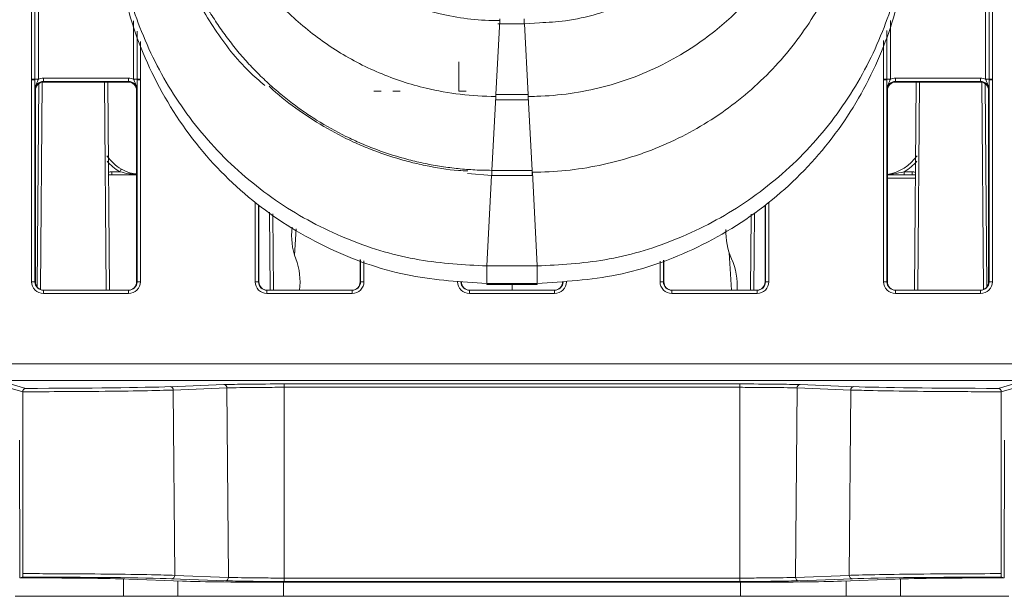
# Model space of a CAD drawing. Header units: millimetres. Extents: x 0 to 2100, y 0 to 1485.
# Tile 5 of 67: x 498 to 556, y 268 to 302. Entities that reach past the tile are written whole.
import ezdxf

# ---------------------------------------------------------------- set-up
doc = ezdxf.new("R2010")
doc.units = ezdxf.units.MM
doc.header["$LTSCALE"] = 5

msp = doc.modelspace()

# ---------------------------------------------------------------- linework, layer by layer
at = {"color": 7, "linetype": 'Continuous', "lineweight": 15}
for p, q in [((498.227, 298.319), (498.227, 308.015)), ((498.427, 308.013), (498.427, 298.317)), ((498.627, 308.012), (498.627, 298.315)), ((554.776, 298.315), (554.776, 308.012)), ((554.976, 298.317), (554.976, 308.013)), ((555.176, 308.015), (555.176, 298.319)), ((525.741, 297.405), (525.974, 301.789)), ((525.856, 301.605), (525.977, 301.594)), ((525.977, 301.594), (527.427, 301.594)), ((527.427, 301.594), (528.327, 301.663)), ((523.552, 297.61), (523.552, 299.35)), ((498.227, 298.271), (498.227, 298.319)), ((498.227, 286.303), (498.227, 298.271)), ((498.427, 298.317), (498.427, 298.269)), ((498.427, 298.269), (498.427, 286.301)), ((498.931, 298.183), (498.931, 298.384)), ((498.931, 298.384), (503.973, 298.384)), ((503.973, 298.183), (503.973, 298.384)), ((504.476, 298.269), (504.476, 298.317)), ((504.476, 286.301), (504.476, 298.269)), ((504.676, 298.319), (504.676, 298.271)), ((504.676, 298.271), (504.676, 286.303)), ((548.727, 298.271), (548.727, 298.319)), ((548.727, 286.303), (548.727, 298.271)), ((548.927, 298.317), (548.927, 298.269)), ((548.927, 298.269), (548.927, 286.301)), ((549.431, 298.183), (549.431, 298.384)), ((549.431, 298.384), (554.473, 298.384)), ((554.473, 298.183), (554.473, 298.384)), ((554.976, 298.269), (554.976, 298.317)), ((554.976, 286.301), (554.976, 298.269)), ((555.176, 298.319), (555.176, 298.271)), ((555.176, 298.271), (555.176, 286.303)), ((498.452, 297.641), (498.431, 297.683)), ((498.452, 297.641), (498.452, 286.301)), ((498.553, 285.999), (498.658, 298.046)), ((503.973, 298.183), (498.931, 298.183)), ((498.931, 298.183), (498.952, 298.141)), ((503.952, 298.141), (498.952, 298.141)), ((502.744, 298.141), (502.852, 285.801)), ((503.952, 298.141), (503.973, 298.183)), ((504.473, 297.683), (504.452, 297.641)), ((504.452, 297.641), (504.452, 286.301)), ((548.952, 297.641), (548.931, 297.683)), ((548.952, 286.301), (548.952, 297.641)), ((554.473, 298.183), (549.431, 298.183)), ((549.431, 298.183), (549.452, 298.141)), ((554.452, 298.141), (549.452, 298.141)), ((550.551, 285.801), (550.659, 298.141)), ((554.452, 298.141), (554.473, 298.183)), ((554.745, 298.046), (554.85, 285.999)), ((554.973, 297.683), (554.952, 297.641)), ((554.952, 286.301), (554.952, 297.641)), ((518.942, 297.61), (518.515, 297.61)), ((520.072, 297.61), (519.644, 297.61)), ((523.979, 297.61), (523.552, 297.61)), ((525.503, 292.91), (525.735, 297.295)), ((525.738, 297.405), (525.741, 297.405)), ((525.738, 297.1), (525.738, 297.405)), ((525.738, 297.1), (527.665, 297.1)), ((527.662, 297.405), (525.741, 297.405)), ((527.662, 297.405), (527.665, 297.405)), ((527.665, 297.1), (527.665, 297.405)), ((527.901, 292.91), (527.668, 297.295)), ((504.452, 292.642), (502.792, 292.642)), ((502.974, 292.827), (503.452, 292.827)), ((502.974, 292.642), (502.974, 292.827)), ((524.069, 292.731), (525.5, 292.605)), ((525.5, 292.91), (525.503, 292.91)), ((525.5, 292.605), (527.904, 292.605)), ((527.901, 292.91), (525.503, 292.91)), ((527.901, 292.91), (527.904, 292.91)), ((527.904, 292.605), (527.904, 292.91)), ((528.202, 287.237), (527.907, 292.801)), ((548.952, 292.642), (550.611, 292.642)), ((549.952, 292.827), (550.429, 292.827)), ((549.952, 292.642), (549.952, 292.827)), ((550.429, 292.642), (550.429, 292.827)), ((511.702, 290.847), (511.702, 286.301)), ((541.702, 286.301), (541.702, 290.802)), ((512.525, 290.317), (512.565, 285.801)), ((540.839, 285.801), (540.878, 290.26)), ((513.815, 287.88), (513.91, 289.443)), ((539.716, 285.801), (539.581, 288.014)), ((517.702, 286.301), (517.702, 287.616)), ((528.202, 287.237), (525.202, 287.237)), ((525.202, 286.203), (525.202, 287.237)), ((528.202, 286.203), (528.202, 287.237)), ((535.702, 287.591), (535.702, 286.301)), ((498.427, 286.301), (498.452, 286.301)), ((504.452, 286.301), (504.476, 286.301)), ((511.677, 286.301), (511.702, 286.301)), ((517.702, 286.301), (517.726, 286.301)), ((528.202, 286.203), (525.202, 286.203)), ((528.202, 286.16), (525.202, 286.16)), ((525.202, 286.147), (525.202, 286.16)), ((525.202, 286.147), (528.202, 286.147)), ((526.702, 286.147), (526.702, 285.801)), ((528.202, 286.147), (528.202, 286.16)), ((535.677, 286.301), (535.702, 286.301)), ((541.702, 286.301), (541.726, 286.301)), ((548.927, 286.301), (548.952, 286.301)), ((554.952, 286.301), (554.976, 286.301)), ((498.927, 285.603), (498.927, 285.801)), ((498.927, 285.801), (503.976, 285.801)), ((503.976, 285.603), (498.927, 285.603)), ((503.976, 285.603), (503.976, 285.801)), ((512.177, 285.603), (512.177, 285.801)), ((512.177, 285.801), (517.226, 285.801)), ((517.226, 285.603), (512.177, 285.603)), ((517.226, 285.603), (517.226, 285.801)), ((524.177, 285.801), (529.226, 285.801)), ((524.177, 285.801), (524.177, 285.603)), ((529.226, 285.603), (524.177, 285.603)), ((529.226, 285.801), (529.226, 285.603)), ((536.177, 285.603), (536.177, 285.801)), ((536.177, 285.801), (541.226, 285.801)), ((541.226, 285.603), (536.177, 285.603)), ((541.226, 285.603), (541.226, 285.801)), ((549.427, 285.603), (549.427, 285.801)), ((549.427, 285.801), (554.476, 285.801)), ((554.476, 285.603), (549.427, 285.603)), ((554.476, 285.603), (554.476, 285.801)), ((425.237, 281.44), (628.166, 281.44)), ((628.166, 280.449), (425.237, 280.449)), ((496.887, 280.262), (497.888, 279.976)), ((506.44, 280.078), (509.628, 280.198)), ((513.202, 280.238), (540.202, 280.238)), ((513.202, 280.238), (513.202, 280.039)), ((540.202, 280.238), (540.202, 280.039)), ((543.776, 280.198), (546.964, 280.078)), ((555.515, 279.976), (556.516, 280.262)), ((497.701, 279.773), (496.688, 280.062)), ((497.701, 279.778), (497.701, 279.773)), ((497.701, 279.773), (497.706, 268.988)), ((509.809, 280), (506.621, 279.88)), ((506.621, 279.88), (506.708, 268.885)), ((509.809, 280), (509.898, 268.765)), ((513.202, 280.039), (513.202, 268.727)), ((540.202, 280.039), (513.202, 280.039)), ((540.202, 280.039), (540.202, 268.727)), ((543.595, 280), (543.506, 268.765)), ((546.782, 279.88), (543.595, 280)), ((546.782, 279.88), (546.695, 268.885)), ((555.697, 268.988), (555.703, 279.773)), ((556.716, 280.062), (555.703, 279.773)), ((555.703, 279.773), (555.703, 279.778)), ((497.519, 276.895), (497.523, 268.738)), ((555.88, 268.738), (555.884, 276.895)), ((497.694, 268.787), (497.523, 268.738)), ((503.991, 268.662), (507.181, 268.543)), ((509.717, 268.564), (506.527, 268.683)), ((506.708, 268.885), (509.898, 268.765)), ((513.202, 268.525), (513.202, 268.727)), ((513.202, 268.727), (540.202, 268.727)), ((540.202, 268.525), (513.202, 268.525)), ((513.202, 268.476), (540.202, 268.476)), ((540.202, 268.525), (540.202, 268.727)), ((543.506, 268.765), (546.695, 268.885)), ((546.877, 268.683), (543.687, 268.564)), ((546.223, 268.543), (549.413, 268.662)), ((555.88, 268.738), (555.709, 268.787)), ((497.252, 267.642), (503.675, 267.642)), ((503.675, 267.642), (506.9, 267.642)), ((506.9, 267.642), (513.165, 267.642)), ((513.165, 267.642), (540.238, 267.642)), ((540.238, 267.642), (546.503, 267.642)), ((546.503, 267.642), (549.729, 267.642)), ((549.729, 267.642), (556.152, 267.642))]:
    msp.add_line(p, q, dxfattribs=at)
at = {"color": 8, "linetype": 'Continuous', "lineweight": 15}
for p, q in [((504.276, 298.315), (504.276, 301.78)), ((525.977, 301.594), (525.977, 301.899)), ((527.427, 301.594), (527.427, 301.899)), ((549.127, 301.794), (549.127, 298.315)), ((504.476, 298.317), (504.476, 301.167)), ((527.662, 297.405), (527.44, 301.599)), ((548.927, 301.212), (548.927, 298.317)), ((548.727, 298.319), (548.727, 300.611)), ((504.676, 300.554), (504.676, 298.319)), ((498.859, 298.132), (498.752, 285.843)), ((502.652, 285.801), (502.544, 298.141)), ((550.859, 298.141), (550.751, 285.801)), ((554.652, 285.843), (554.545, 298.132)), ((525.202, 287.237), (525.487, 292.61)), ((525.5, 292.605), (525.5, 292.91)), ((550.609, 292.444), (548.952, 292.444)), ((511.477, 286.303), (511.477, 290.989)), ((511.677, 290.862), (511.677, 286.301)), ((541.726, 286.301), (541.726, 290.826)), ((541.926, 291.019), (541.926, 286.303)), ((512.365, 285.801), (512.324, 290.437)), ((541.079, 290.38), (541.039, 285.801)), ((517.726, 286.301), (517.726, 287.607)), ((517.926, 287.538), (517.926, 286.303)), ((535.477, 286.303), (535.477, 287.518)), ((535.677, 287.583), (535.677, 286.301)), ((503.675, 267.642), (503.667, 268.673)), ((506.9, 267.642), (506.893, 268.554)), ((513.165, 267.642), (513.165, 268.476)), ((540.238, 267.642), (540.238, 268.476)), ((546.503, 267.642), (546.51, 268.554)), ((549.729, 267.642), (549.737, 268.673))]:
    msp.add_line(p, q, dxfattribs=at)
at = {"color": 7, "linetype": 'Continuous', "lineweight": 15}
for centre, radius, start, end in [((498.276, 292.392), 5.927, 88.54048, 90.47395), ((498.277, 292.422), 5.849, 88.52467, 90.48406), ((498.578, 304.242), 5.927, 268.54048, 270.47395), ((504.325, 304.242), 5.927, 269.52605, 271.45952), ((504.627, 292.392), 5.927, 89.52605, 91.45952), ((504.627, 292.422), 5.849, 89.51594, 91.47533), ((548.776, 292.392), 5.927, 88.54048, 90.47395), ((548.777, 292.422), 5.849, 88.52467, 90.48406), ((549.078, 304.242), 5.927, 268.54048, 270.47395), ((554.825, 304.242), 5.927, 269.52605, 271.45952), ((555.127, 292.392), 5.927, 89.52605, 91.45952), ((555.127, 292.422), 5.849, 89.51594, 91.47533), ((504.843, 295.242), 2.6, 214.28508, 240.20198), ((548.56, 295.242), 2.6, 278.66417, 325.71492), ((504.843, 295.257), 2.8, 219.98336, 240.20198), ((504.548, 292.251), 1.238, 143.60023, 152.27183), ((548.56, 295.257), 2.8, 299.79802, 320.01664), ((517.638, 289.054), 4, 173.17276, 200.43256), ((543.382, 289.26), 4, 177.91256, 203.61607), ((510.142, 286.261), 4, 353.40238, 20.43256), ((536.052, 286.055), 4, 356.36533, 23.61607), ((498.277, 280.454), 5.849, 88.52467, 90.48406), ((504.627, 280.454), 5.849, 89.51594, 91.47533), ((511.527, 280.454), 5.849, 88.52467, 90.48406), ((517.877, 280.454), 5.849, 89.51594, 91.47533), ((535.527, 280.454), 5.849, 88.52467, 90.48406), ((541.877, 280.454), 5.849, 89.51594, 91.47533), ((548.777, 280.454), 5.849, 88.52467, 90.48406), ((555.127, 280.454), 5.849, 89.51594, 91.47533), ((509.616, 280.005), 0.193, 358.2872, 86.59189), ((543.787, 280.005), 0.193, 93.40811, 181.7128), ((506.428, 279.886), 0.193, 358.2872, 86.59189), ((546.975, 279.886), 0.193, 93.40811, 181.7128), ((506.515, 268.876), 0.193, 273.47344, 2.64281), ((509.705, 268.757), 0.193, 273.47344, 2.64281), ((543.699, 268.757), 0.193, 177.35719, 266.52656), ((546.888, 268.876), 0.193, 177.35719, 266.52656)]:
    msp.add_arc(centre, radius, start, end, dxfattribs=at)
at = {"color": 8, "linetype": 'Continuous', "lineweight": 15}
for centre, start, end in [((502.974, 292.427), 90, 117.25733), ((550.429, 292.427), 62.74267, 90)]:
    msp.add_arc(centre, 0.4, start, end, dxfattribs=at)
at = {"color": 7, "linetype": 'Continuous', "lineweight": 15}
for centre, major_axis, ratio, start_param, end_param in [((498.931, 297.684), (0.595, -0.368), 0.999915, 2.124401, 2.572762), ((503.973, 297.684), (0.595, 0.368), 0.999915, 0.56883, 1.017192), ((549.431, 297.684), (0.595, -0.368), 0.999915, 2.124401, 2.572762), ((554.473, 297.684), (0.595, 0.368), 0.999915, 0.56883, 1.017192), ((498.931, 297.683), (0.362, -0.345), 0.999832, 2.3335, 3.90422), ((498.952, 297.641), (0.425, -0.263), 0.999915, 2.124401, 3.695121), ((503.952, 297.641), (0.425, 0.263), 0.999915, 5.729657, 7.300377), ((503.973, 297.683), (0.362, 0.345), 0.999832, 5.520558, 7.091278), ((549.431, 297.683), (0.362, -0.345), 0.999832, 2.3335, 3.90422), ((549.452, 297.641), (0.425, -0.263), 0.999915, 2.124401, 3.695121), ((554.452, 297.641), (0.425, 0.263), 0.999915, 5.729657, 7.300377), ((554.473, 297.683), (0.362, 0.345), 0.999832, 5.520558, 7.091278), ((512.735, 289.211), (-0.033, 3.814), 0.052432, 1.271769, 1.570261), ((540.668, 289.211), (0.033, 3.814), 0.052432, 4.712924, 5.002772), ((498.927, 286.303), (0.595, 0.368), 0.999915, 2.588064, 4.158784), ((498.927, 286.301), (0.439, 0.24), 0.999873, 2.641898, 4.212618), ((498.952, 286.301), (0.425, 0.263), 0.999915, 2.588064, 4.158784), ((503.952, 286.301), (0.425, -0.263), 0.999915, 5.265994, 6.836714), ((503.976, 286.303), (0.595, -0.368), 0.999915, 5.265994, 6.836714), ((503.976, 286.301), (0.439, -0.24), 0.999873, 5.21216, 6.78288), ((512.177, 286.303), (0.595, 0.368), 0.999915, 2.588064, 4.158784), ((512.177, 286.301), (0.439, 0.24), 0.999873, 2.641898, 4.212618), ((512.202, 286.301), (0.425, 0.263), 0.999915, 2.588064, 4.158784), ((517.202, 286.301), (0.425, -0.263), 0.999915, 5.265994, 6.836714), ((517.226, 286.303), (0.595, -0.368), 0.999915, 5.265994, 6.836714), ((517.226, 286.301), (0.439, -0.24), 0.999873, 5.21216, 6.78288), ((524.177, 286.303), (0.595, 0.368), 0.999915, 2.588064, 4.158784), ((524.177, 286.301), (0.439, 0.24), 0.999873, 2.641898, 4.212618), ((524.202, 286.301), (0.425, 0.263), 0.999915, 2.588064, 4.158784), ((529.202, 286.301), (0.425, -0.263), 0.999915, 5.265994, 6.836714), ((529.226, 286.303), (0.595, -0.368), 0.999915, 5.265994, 6.836714), ((529.226, 286.301), (0.439, -0.24), 0.999873, 5.21216, 6.78288), ((536.177, 286.303), (0.595, 0.368), 0.999915, 2.588064, 4.158784), ((536.177, 286.301), (0.439, 0.24), 0.999873, 2.641898, 4.212618), ((536.202, 286.301), (0.425, 0.263), 0.999915, 2.588064, 4.158784), ((541.202, 286.301), (0.425, -0.263), 0.999915, 5.265994, 6.836714), ((541.226, 286.303), (0.595, -0.368), 0.999915, 5.265994, 6.836714), ((541.226, 286.301), (0.439, -0.24), 0.999873, 5.21216, 6.78288), ((549.427, 286.303), (0.595, 0.368), 0.999915, 2.588064, 4.158784), ((549.427, 286.301), (0.439, 0.24), 0.999873, 2.641898, 4.212618), ((549.452, 286.301), (0.425, 0.263), 0.999915, 2.588064, 4.158784), ((554.452, 286.301), (0.425, -0.263), 0.999915, 5.265994, 6.836714), ((554.476, 286.303), (0.595, -0.368), 0.999915, 5.265994, 6.836714), ((554.476, 286.301), (0.439, -0.24), 0.999873, 5.21216, 6.78288), ((513.202, 280.169), (3.943, 0), 0.017455, 1.570796, 2.705398), ((540.202, 280.169), (3.943, 0), 0.017455, 0.436194, 1.570796), ((497.202, 280.154), (10.192, 0), 0.017455, 4.779781, 5.846991), ((556.202, 280.154), (10.192, 0), 0.017455, 3.577787, 4.644996), ((497.202, 268.607), (7.491, 0), 0.017455, 0.43647, 1.52785), ((497.202, 268.607), (10.29, 0), 0.017455, 0.43647, 1.522898), ((513.202, 268.592), (6.644, 0), 0.017455, 3.578063, 4.712389), ((513.202, 268.592), (3.846, 0), 0.017455, 3.578063, 4.712389), ((540.202, 268.592), (3.846, 0), 0.017455, 4.712389, 5.846715), ((540.202, 268.592), (6.644, 0), 0.017455, 4.712389, 5.846715), ((556.202, 268.607), (10.29, 0), 0.017455, 1.618694, 2.705122), ((556.202, 268.607), (7.491, 0), 0.017455, 1.613742, 2.705122)]:
    msp.add_ellipse(centre, major_axis=major_axis, ratio=ratio, start_param=start_param, end_param=end_param, dxfattribs=at)
for points, knots in [([(508.035, 314.994), (508.036, 314.838), (508.043, 314.018), (508.17, 312.537), (508.556, 310.579), (509.16, 308.678), (509.975, 306.856), (511.149, 304.865), (512.484, 303.189), (513.885, 301.82), (515.393, 300.572), (517.052, 299.517), (519.263, 298.469), (521.318, 297.794), (523.645, 297.378), (525.031, 297.295), (525.732, 297.295), (525.735, 297.295)], [0, 0, 0, 0, 0.016818, 0.08849, 0.160163, 0.231834, 0.303507, 0.375179, 0.480935, 0.533676, 0.586417, 0.692105, 0.744811, 0.850499, 0.92434, 0.999652, 1, 1, 1, 1]), ([(527.668, 297.295), (527.834, 297.296), (528.663, 297.304), (530.155, 297.434), (532.112, 297.823), (534.013, 298.431), (535.833, 299.249), (537.822, 300.426), (539.496, 301.763), (540.863, 303.166), (542.108, 304.676), (543.16, 306.337), (544.205, 308.55), (544.873, 310.607), (545.299, 312.928), (545.345, 314.304), (545.369, 314.994)], [0, 0, 0, 0, 0.017891, 0.089563, 0.161236, 0.232907, 0.30458, 0.376251, 0.482013, 0.534758, 0.587501, 0.693184, 0.745887, 0.851569, 0.925577, 1, 1, 1, 1]), ([(505.652, 312.453), (505.696, 311.441), (505.775, 309.634), (506.294, 307.315), (506.875, 305.53), (507.705, 303.546), (509.043, 301.239), (510.602, 299.184), (511.733, 298.214), (512.046, 297.946)], [0, 0, 0, 0, 0.185675, 0.331755, 0.435076, 0.530386, 0.726532, 0.924196, 1, 1, 1, 1]), ([(525.5, 292.91), (525.334, 292.912), (524.837, 292.916), (524.009, 292.959), (523.019, 293.06), (522.2, 293.186), (521.386, 293.343), (520.255, 293.607), (519.146, 293.956), (518.218, 294.314), (517.606, 294.569), (516.551, 295.055), (515.39, 295.702), (514.422, 296.343), (513.749, 296.826), (513.094, 297.335), (512.341, 297.985), (511.621, 298.672), (510.938, 299.395), (510.292, 300.151), (509.685, 300.94), (509.119, 301.758), (508.596, 302.604), (508.116, 303.475), (507.681, 304.37), (507.356, 305.133), (507.062, 305.907), (506.69, 307.007), (506.403, 308.134), (506.189, 309.275), (505.994, 310.546), (505.956, 311.666), (505.929, 312.455)], [0, 0, 0, 0, 0.0161869, 0.0485685, 0.0809501, 0.1133318, 0.1295187, 0.1619003, 0.2267261, 0.242913, 0.2590999, 0.2914815, 0.3563072, 0.3886889, 0.4048758, 0.4372574, 0.4696389, 0.5020206, 0.5344024, 0.5667839, 0.5991655, 0.6315471, 0.6639289, 0.6963105, 0.728692, 0.7610737, 0.7772606, 0.8096422, 0.874468, 0.8906549, 0.9230365, 1, 1, 1, 1]), ([(527.907, 292.801), (528.072, 292.802), (528.902, 292.808), (530.393, 292.926), (532.356, 293.277), (533.793, 293.689), (535.2, 294.19), (536.574, 294.781), (538.317, 295.75), (539.952, 296.891), (541.464, 298.191), (542.836, 299.638), (544.055, 301.216), (545.107, 302.91), (545.984, 304.701), (546.669, 306.573), (547.346, 309.131), (547.456, 311.108), (547.529, 312.421)], [0, 0, 0, 0, 0.016137, 0.080764, 0.145391, 0.210017, 0.226154, 0.290782, 0.355408, 0.420035, 0.484661, 0.549289, 0.613915, 0.678542, 0.743168, 0.807796, 0.872422, 1, 1, 1, 1]), ([(511.127, 312.225), (511.375, 311.608), (511.87, 310.374), (512.902, 308.661), (514.125, 307.083), (515.541, 305.674), (517.123, 304.454), (518.846, 303.444), (520.682, 302.658), (522.501, 302.14), (524.27, 301.851), (525.4, 301.789), (525.971, 301.789), (525.974, 301.789)], [0, 0, 0, 0, 0.1030974, 0.2061928, 0.3092883, 0.4123857, 0.5154801, 0.6185775, 0.7216734, 0.8247686, 0.9113682, 0.9995554, 1, 1, 1, 1]), ([(503.202, 309.237), (503.273, 307.895), (503.42, 305.131), (504.644, 301.031), (506.674, 297.088), (509.535, 293.571), (513.053, 290.709), (516.996, 288.68), (521.096, 287.456), (523.86, 287.309), (525.202, 287.237)], [0, 0, 0, 0, 0.116516, 0.240011, 0.368641, 0.5, 0.631359, 0.759989, 0.883484, 1, 1, 1, 1]), ([(528.202, 287.237), (529.544, 287.309), (532.308, 287.456), (536.408, 288.68), (540.351, 290.709), (543.868, 293.571), (546.73, 297.088), (548.759, 301.031), (549.983, 305.131), (550.13, 307.895), (550.202, 309.237)], [0, 0, 0, 0, 0.116516, 0.240011, 0.368641, 0.5, 0.631359, 0.759989, 0.883484, 1, 1, 1, 1]), ([(525.202, 286.203), (523.693, 286.294), (520.578, 286.48), (515.997, 288.032), (511.697, 290.587), (507.98, 294.183), (505.217, 298.558), (503.507, 303.348), (503.301, 306.62), (503.202, 308.203)], [0, 0, 0, 0, 0.131017, 0.270531, 0.415795, 0.563268, 0.715883, 0.862537, 1, 1, 1, 1]), ([(550.202, 308.203), (550.111, 306.694), (549.925, 303.579), (548.374, 298.999), (545.817, 294.698), (542.222, 290.982), (537.847, 288.218), (533.057, 286.509), (529.785, 286.303), (528.202, 286.203)], [0, 0, 0, 0, 0.131017, 0.270531, 0.415795, 0.563268, 0.715883, 0.862537, 1, 1, 1, 1]), ([(528.327, 301.663), (528.841, 301.689), (529.995, 301.747), (531.572, 302.11), (533.004, 302.59), (533.917, 302.93), (534.363, 303.19), (534.447, 303.239)], [0, 0, 0, 0, 0.241913, 0.543757, 0.757168, 0.954074, 1, 1, 1, 1]), ([(498.431, 297.683), (498.431, 297.684), (498.431, 297.703), (498.43, 297.774), (498.429, 297.905), (498.428, 298.086), (498.427, 298.217), (498.427, 298.269)], [0, 0, 0, 0, 0.005551, 0.123014, 0.446974, 0.782817, 1, 1, 1, 1]), ([(498.431, 297.683), (498.431, 297.684), (498.431, 297.716), (498.438, 297.827), (498.489, 297.995), (498.571, 298.163), (498.611, 298.272), (498.627, 298.315)], [0, 0, 0, 0, 0.006601, 0.146171, 0.501239, 0.799231, 1, 1, 1, 1]), ([(504.276, 298.315), (504.292, 298.272), (504.332, 298.163), (504.415, 297.995), (504.465, 297.827), (504.473, 297.716), (504.473, 297.684), (504.473, 297.683)], [0, 0, 0, 0, 0.200769, 0.498761, 0.853829, 0.993399, 1, 1, 1, 1]), ([(504.476, 298.269), (504.476, 298.217), (504.476, 298.086), (504.475, 297.905), (504.474, 297.774), (504.473, 297.703), (504.473, 297.684), (504.473, 297.683)], [0, 0, 0, 0, 0.217183, 0.553026, 0.876986, 0.994449, 1, 1, 1, 1]), ([(548.931, 297.683), (548.931, 297.684), (548.931, 297.703), (548.93, 297.774), (548.929, 297.905), (548.928, 298.086), (548.927, 298.217), (548.927, 298.269)], [0, 0, 0, 0, 0.005551, 0.123014, 0.446974, 0.782817, 1, 1, 1, 1]), ([(548.931, 297.683), (548.931, 297.684), (548.931, 297.716), (548.938, 297.827), (548.989, 297.995), (549.071, 298.163), (549.111, 298.272), (549.127, 298.315)], [0, 0, 0, 0, 0.006601, 0.146171, 0.501239, 0.799231, 1, 1, 1, 1]), ([(554.776, 298.315), (554.792, 298.272), (554.832, 298.163), (554.915, 297.995), (554.965, 297.827), (554.973, 297.716), (554.973, 297.684), (554.973, 297.683)], [0, 0, 0, 0, 0.2007687, 0.4987608, 0.8538291, 0.9933988, 1, 1, 1, 1]), ([(554.976, 298.269), (554.976, 298.217), (554.976, 298.086), (554.975, 297.905), (554.974, 297.774), (554.973, 297.703), (554.973, 297.684), (554.973, 297.683)], [0, 0, 0, 0, 0.217183, 0.553026, 0.876986, 0.994449, 1, 1, 1, 1]), ([(512.305, 297.9), (512.316, 297.889), (512.796, 297.407), (513.873, 296.591), (515.524, 295.48), (517.001, 294.714), (518.525, 294.06), (519.783, 293.631), (520.907, 293.339), (522.041, 293.094), (523.044, 292.914), (523.892, 292.88), (524.076, 292.872)], [0, 0, 0, 0, 0.003767, 0.156399, 0.3090338, 0.4616659, 0.5379089, 0.6905433, 0.7667861, 0.8048984, 0.957533, 1, 1, 1, 1]), ([(503.551, 292.986), (503.717, 292.899), (504.011, 292.746), (504.318, 292.715), (504.452, 292.702)], [0, 0, 0, 0, 0.563532, 1, 1, 1, 1]), ([(497.888, 279.976), (497.888, 279.976), (497.869, 279.976), (497.827, 279.968), (497.771, 279.936), (497.73, 279.885), (497.706, 279.832), (497.703, 279.796), (497.701, 279.778)], [0, 0, 0, 0, 0.007542, 0.221704, 0.505992, 0.711534, 0.855399, 1, 1, 1, 1]), ([(506.621, 279.88), (506.563, 279.878), (506.274, 279.868), (505.349, 279.842), (503.354, 279.808), (500.537, 279.783), (498.539, 279.779), (497.701, 279.778)], [0, 0, 0, 0, 0.0355464, 0.1781312, 0.4659669, 0.7760309, 1, 1, 1, 1]), ([(513.202, 280.039), (513.068, 280.039), (512.516, 280.039), (511.566, 280.034), (510.48, 280.02), (510.036, 280.007), (509.809, 280)], [0, 0, 0, 0, 0.094734, 0.391939, 0.689144, 1, 1, 1, 1]), ([(543.595, 280), (543.534, 280.002), (543.284, 280.011), (542.628, 280.024), (541.504, 280.037), (540.642, 280.038), (540.202, 280.039)], [0, 0, 0, 0, 0.094734, 0.392027, 0.689322, 1, 1, 1, 1]), ([(555.703, 279.778), (555.57, 279.778), (554.903, 279.778), (553.17, 279.783), (550.575, 279.802), (548.172, 279.837), (547.193, 279.868), (546.782, 279.88)], [0, 0, 0, 0, 0.035541, 0.178126, 0.465963, 0.775977, 1, 1, 1, 1]), ([(555.515, 279.976), (555.516, 279.976), (555.534, 279.976), (555.576, 279.968), (555.632, 279.936), (555.674, 279.885), (555.697, 279.832), (555.701, 279.796), (555.703, 279.778)], [0, 0, 0, 0, 0.0075417, 0.2217043, 0.5059924, 0.7115337, 0.855399, 1, 1, 1, 1]), ([(497.694, 268.787), (497.696, 268.789), (497.699, 268.794), (497.702, 268.83), (497.705, 268.881), (497.706, 268.937), (497.706, 268.974), (497.706, 268.988)], [0, 0, 0, 0, 0.21591, 0.431821, 0.647721, 0.863604, 1, 1, 1, 1]), ([(497.706, 268.988), (497.84, 268.988), (498.507, 268.987), (500.239, 268.982), (502.846, 268.964), (505.287, 268.928), (506.285, 268.898), (506.708, 268.885)], [0, 0, 0, 0, 0.035228, 0.17653, 0.461726, 0.771843, 1, 1, 1, 1]), ([(509.898, 268.765), (509.958, 268.763), (510.204, 268.754), (510.848, 268.741), (511.941, 268.729), (512.777, 268.727), (513.202, 268.727)], [0, 0, 0, 0, 0.097297, 0.394655, 0.692014, 1, 1, 1, 1]), ([(540.202, 268.727), (540.335, 268.727), (540.877, 268.727), (541.805, 268.732), (542.857, 268.745), (543.287, 268.759), (543.506, 268.765)], [0, 0, 0, 0, 0.097297, 0.394568, 0.691837, 1, 1, 1, 1]), ([(546.695, 268.885), (546.753, 268.887), (547.043, 268.897), (547.966, 268.923), (549.962, 268.957), (552.804, 268.982), (554.836, 268.986), (555.697, 268.988)], [0, 0, 0, 0, 0.035228, 0.17653, 0.461724, 0.771892, 1, 1, 1, 1]), ([(555.697, 268.988), (555.697, 268.966), (555.697, 268.921), (555.7, 268.861), (555.703, 268.815), (555.706, 268.791), (555.708, 268.788), (555.709, 268.787)], [0, 0, 0, 0, 0.215865, 0.43173, 0.647601, 0.863489, 1, 1, 1, 1])]:
    msp.add_open_spline(points, degree=3, knots=knots, dxfattribs=at)
at = {"color": 8, "linetype": 'Continuous', "lineweight": 15}
for points, knots in [([(504.452, 292.672), (504.298, 292.679), (503.962, 292.695), (503.631, 292.781), (503.452, 292.827)], [0, 0, 0, 0, 0.457825, 1, 1, 1, 1]), ([(548.952, 292.662), (549.07, 292.672), (549.405, 292.7), (549.737, 292.777), (549.952, 292.827)], [0, 0, 0, 0, 0.353593, 1, 1, 1, 1])]:
    msp.add_open_spline(points, degree=3, knots=knots, dxfattribs=at)

doc.saveas('drawing.dxf')
